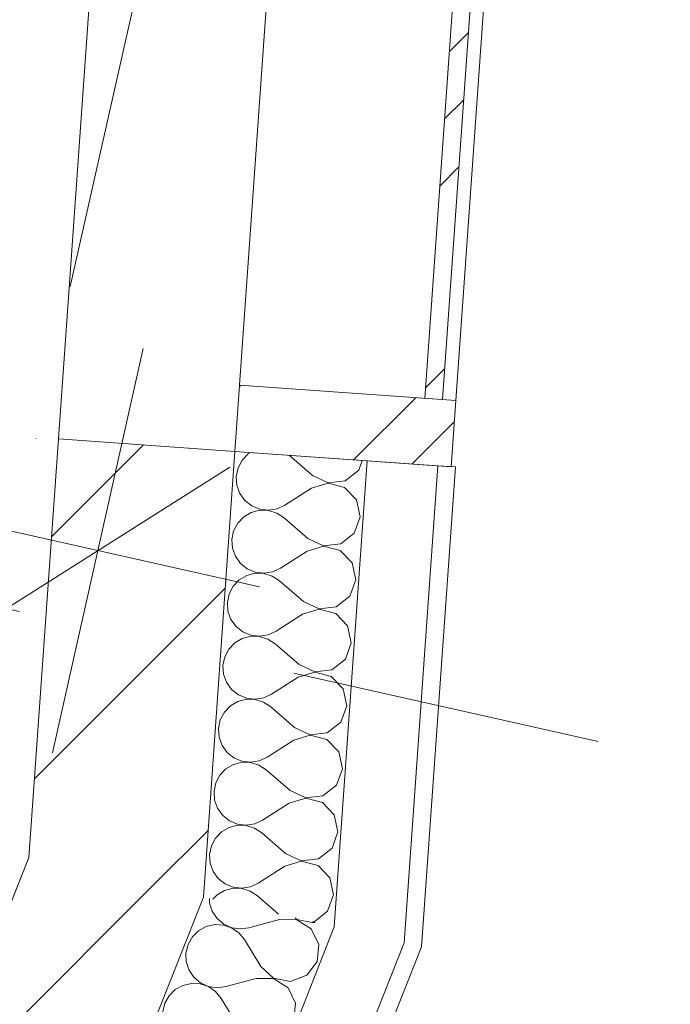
# Model space of a CAD drawing. Header units: millimetres. Extents: x -7213913 to -6930487, y 6129472 to 6354980.
# Tile 129 of 256: x -7186324 to -7185589, y 6170135 to 6171249. Entities that reach past the tile are written whole.
import ezdxf
from ezdxf.enums import TextEntityAlignment as Align

# ---------------------------------------------------------------- set-up
doc = ezdxf.new("R2010")
doc.units = ezdxf.units.MM
doc.header["$MEASUREMENT"] = 0
doc.set_wipeout_variables(frame=1)
doc.linetypes.add('Wipeout_Contour', pattern=[1000, 0, -1000])
doc.linetypes.add('Штрихпунктирная', pattern=[670.277762, 352.777767, -176.388884, 0, -141.111112])
for name, color, linetype in [('S - квартира_помещение.АР', 7, 'Continuous'), ('АР-Стены_внешние_.АР', 7, 'Continuous'), ('АР-Стены_Наружные ВИТРАЖ', 7, 'Continuous'), ('АР-Стены_Перегородки_межквартирные_200.АР', 7, 'Continuous'), ('АР-Чертеж-Оси_Осевые размеры.АР', 7, 'Continuous'), ('АР-Чертеж-Размеры.АР', 7, 'Continuous')]:
    doc.layers.add(name, color=color, linetype=linetype)
for name, color, linetype, lineweight in [('S - квартира_помещение.АР_Ном._пера__2', 8, 'Continuous', 15), ('АР-Стены_внешние_.АР_Ном._пера__1', 7, 'Continuous', 0), ('АР-Стены_Наружные ВИТРАЖ_Ном._пера__120', 7, 'Continuous', 0), ('АР-Стены_Перегородки_межквартирные_200.АР_Ном._пера__1', 7, 'Continuous', 30), ('АР-Чертеж-Оси_Осевые размеры.АР_Ном._пера__120', 7, 'Continuous', 0), ('АР-Чертеж-Размеры.АР_Ном._пера__1', 7, 'Continuous', 0), ('Паспорта Зон Archicad_Ном._пера__1', 7, 'Continuous', 0)]:
    doc.layers.add(name, color=color, linetype=linetype, lineweight=lineweight)
doc.styles.add('РЎР“Р•РќР•Р\xa0Р\x98Р\xa0_РЎРўР\x98Р›Р¬_1', font='txt')
doc.styles.add('РЎР“Р•РќР•Р\xa0Р\x98Р\xa0_РЎРўР\x98Р›Р¬_2', font='calibri.ttf')
doc.styles.add('РЎР“Р•РќР•Р\xa0Р\x98Р\xa0_РЎРўР\x98Р›Р¬_3', font='GOST_Common.ttf')
doc.styles.add('РЎР“Р•РќР•Р\xa0Р\x98Р\xa0_РЎРўР\x98Р›Р¬_5', font='GOTHIC.TTF')
doc.dimstyles.new('СГЕНЕРИР_СТИЛЬ__5', dxfattribs={"dimtxt": 200, "dimasz": 237.5, "dimexe": 0.18, "dimexo": 0.0625, "dimgap": 0, "dimtad": 1, "dimdec": 0, "dimzin": 0, "dimdsep": 46, "dimtxsty": 'РЎР“Р•РќР•Р\xa0Р\x98Р\xa0_РЎРўР\x98Р›Р¬_3', "dimblk": 'ARROWHEAD_6', "dimblk1": 'ARROWHEAD_6', "dimblk2": 'ARROWHEAD_6', "dimcen": 0.09, "dimse1": 1, "dimse2": 1, "dimclrd": 7, "dimclre": 7, "dimclrt": 7, "dimazin": 0, "dimtfac": 1, "dimtdec": 4, "dimtmove": 0, "dimatfit": 3, "dimfxl": 1, "dimtolj": 1, "dimtzin": 0, "dimarcsym": 0})
pattern_1 = [(45, (-6566190.34, 6562677.8), (-176.776695, 176.776695), []), (45, (-6566225.7, 6562713.15), (-176.776695, 176.776695), []), (45, (-6566261.05, 6562748.5), (-176.776695, 176.776695), [])]
pattern_2 = [(45, (-6566190.34, 6562677.8), (-127.279217, 127.279217), [])]

# ---------------------------------------------------------------- blocks, each defined once
blk = doc.blocks.new('Кухня-столовая_1_37_1', base_point=(-7189706.6, 6172379.4))
at = {"layer": 'S - квартира_помещение.АР_Ном._пера__2', "color": 8, "linetype": 'Continuous', "lineweight": 15, "flags": 128}
blk.add_lwpolyline([(-7191575.2, 6171426.9), (-7190722.4, 6171235.4), (-7190722.6, 6171234.4), (-7186334.8, 6170248.9), (-7186314, 6170301.4), (-7186280.6, 6170774.7), (-7186280.6, 6170774.7), (-7186104.1, 6173271.8), (-7188699.2, 6173854.7), (-7193260.6, 6174879.1), (-7193758.1, 6172664.1), (-7191415.5, 6172138)], close=True, dxfattribs=at)
at = {"layer": 'Паспорта Зон Archicad_Ном._пера__1', "color": 7, "lineweight": 0, "style": 'РЎР“Р•РќР•Р\xa0Р\x98Р\xa0_РЎРўР\x98Р›Р¬_1'}
blk.add_attdef('ROOM_NUMBER', text='', height=250, rotation=347.3417, dxfattribs=at).set_placement((-7187971.4, 6171826.9), align=Align.MIDDLE_CENTER)
at = {"layer": 'Паспорта Зон Archicad_Ном._пера__1', "color": 7, "lineweight": 0, "style": 'РЎР“Р•РќР•Р\xa0Р\x98Р\xa0_РЎРўР\x98Р›Р¬_2'}
blk.add_attdef('ROOM_AREA', text='', height=200, rotation=347.3417, dxfattribs=at).set_placement((-7186465.2, 6170442.1), align=Align.MIDDLE_RIGHT)
blk = doc.blocks.new('Навесная Стена_33_1', base_point=(-6566190.3, 6562677.8))
at = {"layer": 'АР-Стены_Наружные ВИТРАЖ_Ном._пера__120', "color": 7, "linetype": 'Continuous', "lineweight": 0, "flags": 128}
for points in [[(-7186013.3, 6171720.7), (-7186075.8, 6170835.4)], [(-7185768.9, 6171703.4), (-7185831.4, 6170818.1)]]:
    blk.add_lwpolyline(points, dxfattribs=at)
at = {"color": 254, "linetype": 'Wipeout_Contour', "lineweight": 0, "ltscale": 37888375.72954094}
blk.add_wipeout([(-7185846.4, 6170819.2), (-7185783.8, 6171704.5), (-7185803.8, 6171705.9), (-7185866.3, 6170820.6)], dxfattribs=at).dxf.layer = 'АР-Стены_Наружные ВИТРАЖ'
at = {"layer": 'АР-Стены_Наружные ВИТРАЖ', "linetype": 'Continuous', "lineweight": 0, "true_color": 0x000000}
h = blk.add_hatch(dxfattribs=at)
h.set_pattern_fill('АЛЮМИНИЙ_0001', color=18, style=0, pattern_type=2)
h.set_pattern_definition(pattern_1)
h.paths.add_polyline_path([(-7185846.4, 6170819.2), (-7185783.8, 6171704.5), (-7185803.8, 6171705.9), (-7185866.3, 6170820.6)])
at = {"layer": 'АР-Стены_Наружные ВИТРАЖ_Ном._пера__120', "color": 7, "linetype": 'Continuous', "lineweight": 0, "flags": 128}
blk.add_lwpolyline([(-7185846.4, 6170819.2), (-7185866.3, 6170820.6), (-7185803.8, 6171705.9), (-7185783.8, 6171704.5)], close=True, dxfattribs=at)
at = {"color": 254, "linetype": 'Wipeout_Contour', "lineweight": 0, "ltscale": 37887540.59897482}
blk.add_wipeout([(-7185831.4, 6170818.1), (-7186075.8, 6170835.4), (-7186081.1, 6170760.6), (-7185836.7, 6170743.3)], dxfattribs=at).dxf.layer = 'АР-Стены_Наружные ВИТРАЖ'
at = {"layer": 'АР-Стены_Наружные ВИТРАЖ', "linetype": 'Continuous', "lineweight": 0, "true_color": 0x000000}
h = blk.add_hatch(dxfattribs=at)
h.set_pattern_fill('АЛЮМИНИЙ_0001', color=18, style=0, pattern_type=2)
h.set_pattern_definition(pattern_1)
h.paths.add_polyline_path([(-7185831.4, 6170818.1), (-7186075.8, 6170835.4), (-7186081.1, 6170760.6), (-7185836.7, 6170743.3)])
at = {"layer": 'АР-Стены_Наружные ВИТРАЖ_Ном._пера__120', "color": 7, "linetype": 'Continuous', "lineweight": 0, "flags": 128}
blk.add_lwpolyline([(-7185831.4, 6170818.1), (-7185836.7, 6170743.3), (-7186081.1, 6170760.6), (-7186075.8, 6170835.4)], close=True, dxfattribs=at)
blk = doc.blocks.new('Стена_171_1', base_point=(-7186180.8, 6170767.6))
at = {"layer": 'АР-Стены_Перегородки_межквартирные_200.АР', "linetype": 'Continuous', "lineweight": 0, "true_color": 0x000000}
h = blk.add_hatch(dxfattribs=at)
h.set_pattern_fill('БЛОКИ_БЕТОННЫЕ_ЭФФЕКТИВН_78', color=18, style=0, pattern_type=2)
h.set_pattern_definition(pattern_2)
h.paths.add_polyline_path([(-7186280.6, 6170774.7), (-7186314, 6170301.4), (-7186116.7, 6170256.5), (-7186081.1, 6170760.6)])
at = {"layer": 'АР-Стены_Перегородки_межквартирные_200.АР_Ном._пера__1', "color": 7, "linetype": 'Continuous', "lineweight": 15, "flags": 128}
for points in [[(-7186280.6, 6170774.7), (-7186314, 6170301.4)], [(-7186081.1, 6170760.6), (-7186280.6, 6170774.7)], [(-7186116.7, 6170256.5), (-7186081.1, 6170760.6)]]:
    blk.add_lwpolyline(points, dxfattribs=at)
blk = doc.blocks.new('Стена_172_1', base_point=(-7186215.3, 6170279))
at = {"layer": 'АР-Стены_Перегородки_межквартирные_200.АР', "linetype": 'Continuous', "lineweight": 0, "true_color": 0x000000}
h = blk.add_hatch(dxfattribs=at)
h.set_pattern_fill('БЛОКИ_БЕТОННЫЕ_ЭФФЕКТИВН_78', color=18, style=0, pattern_type=2)
h.set_pattern_definition(pattern_2)
h.paths.add_polyline_path([(-7186314, 6170301.4), (-7186489, 6169859), (-7186303, 6169785.5), (-7186116.7, 6170256.5)])
at = {"layer": 'АР-Стены_Перегородки_межквартирные_200.АР_Ном._пера__1', "color": 7, "linetype": 'Continuous', "lineweight": 15, "flags": 128}
for points in [[(-7186314, 6170301.4), (-7186489, 6169859)], [(-7186303, 6169785.5), (-7186116.7, 6170256.5)], [(-7186489, 6169859), (-7186303, 6169785.5)]]:
    blk.add_lwpolyline(points, dxfattribs=at)
blk = doc.blocks.new('*X654', base_point=(-6566190.3, 6562677.8))
at = {"layer": 'АР-Стены_внешние_.АР_Ном._пера__1', "color": 7, "linetype": 'Continuous', "lineweight": 0}
for p, q in [((-7186066, 6170757.8), (-7186072.9, 6170750.7)), ((-7186063.4, 6170759.3), (-7186066, 6170757.8)), ((-7185993.5, 6170733.4), (-7186019.9, 6170756.2)), ((-7186077.5, 6170742), (-7186079.5, 6170732.3)), ((-7186072.9, 6170750.7), (-7186077.5, 6170742)), ((-7185941.1, 6170739.5), (-7185937.2, 6170750.4)), ((-7186079.5, 6170732.3), (-7186078.8, 6170722.5)), ((-7185993.5, 6170733.4), (-7185975.8, 6170725.1)), ((-7185956.4, 6170727.4), (-7185941.1, 6170739.5)), ((-7186078.8, 6170722.5), (-7186075.5, 6170713.2)), ((-7185975.8, 6170724.8), (-7185994.5, 6170719.1)), ((-7185975.8, 6170725.1), (-7185956.4, 6170727.4)), ((-7185957, 6170719.9), (-7185975.8, 6170724.8)), ((-7185943.5, 6170705.7), (-7185957, 6170719.9)), ((-7186075.5, 6170713.2), (-7186069.8, 6170705.2)), ((-7185994.5, 6170719.1), (-7186024.5, 6170699.8)), ((-7186069.8, 6170705.2), (-7186062.1, 6170699.1)), ((-7186062.1, 6170699.1), (-7186053, 6170695.3)), ((-7186033.4, 6170695.6), (-7186024.5, 6170699.8)), ((-7185939.5, 6170686.6), (-7185943.5, 6170705.7)), ((-7186071.1, 6170686.5), (-7186077.9, 6170679.4)), ((-7186062.6, 6170691.5), (-7186071.1, 6170686.5)), ((-7186053.1, 6170694), (-7186062.6, 6170691.5)), ((-7186043.2, 6170693.8), (-7186053.1, 6170694)), ((-7186053, 6170695.3), (-7186043.2, 6170694.1)), ((-7186043.2, 6170694.1), (-7186033.4, 6170695.6)), ((-7186033.8, 6170690.9), (-7186043.2, 6170693.8)), ((-7186025.5, 6170685.5), (-7186033.8, 6170690.9)), ((-7185946.2, 6170668.3), (-7185939.5, 6170686.6)), ((-7186077.9, 6170679.4), (-7186082.5, 6170670.7)), ((-7185998.5, 6170662.1), (-7186025.5, 6170685.5)), ((-7186082.5, 6170670.7), (-7186084.5, 6170661.1)), ((-7185961.5, 6170656.1), (-7185946.2, 6170668.3)), ((-7186084.5, 6170661.1), (-7186083.9, 6170651.2)), ((-7185980.9, 6170653.6), (-7185999.5, 6170647.9)), ((-7185998.5, 6170662.1), (-7185980.8, 6170653.9)), ((-7185962, 6170648.6), (-7185980.9, 6170653.6)), ((-7185980.8, 6170653.9), (-7185961.5, 6170656.1)), ((-7186083.9, 6170651.2), (-7186080.5, 6170642)), ((-7186080.5, 6170642), (-7186074.8, 6170633.9)), ((-7185999.5, 6170647.9), (-7186029.5, 6170628.5)), ((-7185948.5, 6170634.5), (-7185962, 6170648.6)), ((-7186074.8, 6170633.9), (-7186067.1, 6170627.8)), ((-7185944.5, 6170615.4), (-7185948.5, 6170634.5)), ((-7186067.6, 6170620.3), (-7186076.1, 6170615.3)), ((-7186058.1, 6170622.8), (-7186067.6, 6170620.3)), ((-7186067.1, 6170627.8), (-7186058, 6170624)), ((-7186048.2, 6170622.6), (-7186058.1, 6170622.8)), ((-7186058, 6170624), (-7186048.2, 6170622.8)), ((-7186048.2, 6170622.8), (-7186038.5, 6170624.4)), ((-7186038.8, 6170619.6), (-7186048.2, 6170622.6)), ((-7186030.5, 6170614.3), (-7186038.8, 6170619.6)), ((-7186038.5, 6170624.4), (-7186029.5, 6170628.5)), ((-7186076.1, 6170615.3), (-7186082.9, 6170608.2)), ((-7186003.6, 6170590.9), (-7186030.5, 6170614.3)), ((-7185951.2, 6170597), (-7185944.5, 6170615.4)), ((-7186087.5, 6170599.5), (-7186089.6, 6170589.8)), ((-7186082.9, 6170608.2), (-7186087.5, 6170599.5)), ((-7186089.6, 6170589.8), (-7186088.9, 6170580)), ((-7186003.6, 6170590.9), (-7185985.9, 6170582.6)), ((-7185966.5, 6170584.9), (-7185951.2, 6170597)), ((-7186088.9, 6170580), (-7186085.6, 6170570.7)), ((-7186004.6, 6170576.6), (-7186034.6, 6170557.3)), ((-7185985.9, 6170582.3), (-7186004.6, 6170576.6)), ((-7185985.9, 6170582.6), (-7185966.5, 6170584.9)), ((-7185967, 6170577.4), (-7185985.9, 6170582.3)), ((-7185953.6, 6170563.2), (-7185967, 6170577.4)), ((-7186085.6, 6170570.7), (-7186079.8, 6170562.7)), ((-7186079.8, 6170562.7), (-7186072.1, 6170556.6)), ((-7186072.1, 6170556.6), (-7186063, 6170552.8)), ((-7186063, 6170552.8), (-7186053.2, 6170551.6)), ((-7186053.2, 6170551.6), (-7186043.5, 6170553.1)), ((-7186043.5, 6170553.1), (-7186034.6, 6170557.3)), ((-7185949.6, 6170544.1), (-7185953.6, 6170563.2)), ((-7186081.1, 6170544), (-7186088, 6170536.9)), ((-7186072.7, 6170549), (-7186081.1, 6170544)), ((-7186063.1, 6170551.5), (-7186072.7, 6170549)), ((-7186053.3, 6170551.3), (-7186063.1, 6170551.5)), ((-7186043.8, 6170548.4), (-7186053.3, 6170551.3)), ((-7186035.6, 6170543), (-7186043.8, 6170548.4)), ((-7186008.6, 6170519.6), (-7186035.6, 6170543)), ((-7185956.2, 6170525.8), (-7185949.6, 6170544.1)), ((-7186088, 6170536.9), (-7186092.6, 6170528.2)), ((-7186092.6, 6170528.2), (-7186094.6, 6170518.6)), ((-7186008.6, 6170519.6), (-7185990.9, 6170511.4)), ((-7185971.5, 6170513.6), (-7185956.2, 6170525.8)), ((-7186094.6, 6170518.6), (-7186093.9, 6170508.7)), ((-7186093.9, 6170508.7), (-7186090.6, 6170499.5)), ((-7185990.9, 6170511.1), (-7186009.6, 6170505.4)), ((-7185990.9, 6170511.4), (-7185971.5, 6170513.6)), ((-7185972.1, 6170506.1), (-7185990.9, 6170511.1)), ((-7186090.6, 6170499.5), (-7186084.9, 6170491.4)), ((-7186009.6, 6170505.4), (-7186039.6, 6170486)), ((-7185958.6, 6170492), (-7185972.1, 6170506.1)), ((-7186084.9, 6170491.4), (-7186077.2, 6170485.3)), ((-7186048.5, 6170481.9), (-7186039.6, 6170486)), ((-7185954.6, 6170472.9), (-7185958.6, 6170492)), ((-7186077.7, 6170477.8), (-7186086.2, 6170472.8)), ((-7186068.1, 6170480.3), (-7186077.7, 6170477.8)), ((-7186077.2, 6170485.3), (-7186068.1, 6170481.5)), ((-7186068.1, 6170481.5), (-7186058.3, 6170480.3)), ((-7186058.3, 6170480), (-7186068.1, 6170480.3)), ((-7186058.3, 6170480.3), (-7186048.5, 6170481.9)), ((-7186048.9, 6170477.1), (-7186058.3, 6170480)), ((-7186040.6, 6170471.8), (-7186048.9, 6170477.1)), ((-7186093, 6170465.7), (-7186097.6, 6170456.9)), ((-7186086.2, 6170472.8), (-7186093, 6170465.7)), ((-7186013.6, 6170448.4), (-7186040.6, 6170471.8)), ((-7185961.3, 6170454.5), (-7185954.6, 6170472.9)), ((-7186097.6, 6170456.9), (-7186099.6, 6170447.3)), ((-7185976.6, 6170442.4), (-7185961.3, 6170454.5)), ((-7186099.6, 6170447.3), (-7186099, 6170437.5)), ((-7186013.6, 6170448.4), (-7185995.9, 6170440.1)), ((-7185995.9, 6170440.1), (-7185976.6, 6170442.4)), ((-7186099, 6170437.5), (-7186095.6, 6170428.2)), ((-7186014.6, 6170434.1), (-7186044.6, 6170414.8)), ((-7185996, 6170439.8), (-7186014.6, 6170434.1)), ((-7185977.1, 6170434.9), (-7185996, 6170439.8)), ((-7185963.6, 6170420.7), (-7185977.1, 6170434.9)), ((-7186095.6, 6170428.2), (-7186089.9, 6170420.2)), ((-7186089.9, 6170420.2), (-7186082.2, 6170414.1)), ((-7185959.6, 6170401.6), (-7185963.6, 6170420.7)), ((-7186073.2, 6170409), (-7186082.7, 6170406.5)), ((-7186082.2, 6170414.1), (-7186073.1, 6170410.3)), ((-7186063.3, 6170408.8), (-7186073.2, 6170409)), ((-7186073.1, 6170410.3), (-7186063.3, 6170409.1)), ((-7186063.3, 6170409.1), (-7186053.6, 6170410.6)), ((-7186053.9, 6170405.9), (-7186063.3, 6170408.8)), ((-7186053.6, 6170410.6), (-7186044.6, 6170414.8)), ((-7186091.2, 6170401.5), (-7186098, 6170394.4)), ((-7186082.7, 6170406.5), (-7186091.2, 6170401.5)), ((-7186045.6, 6170400.5), (-7186053.9, 6170405.9)), ((-7186018.7, 6170377.1), (-7186045.6, 6170400.5)), ((-7185966.3, 6170383.3), (-7185959.6, 6170401.6)), ((-7186102.6, 6170385.7), (-7186104.7, 6170376.1)), ((-7186098, 6170394.4), (-7186102.6, 6170385.7)), ((-7186104.7, 6170376.1), (-7186104, 6170366.2)), ((-7186018.7, 6170377.1), (-7186001, 6170368.9)), ((-7185981.6, 6170371.1), (-7185966.3, 6170383.3)), ((-7186104, 6170366.2), (-7186100.7, 6170357)), ((-7186001, 6170368.6), (-7186019.7, 6170362.9)), ((-7186001, 6170368.9), (-7185981.6, 6170371.1)), ((-7185982.1, 6170363.6), (-7186001, 6170368.6)), ((-7185968.7, 6170349.5), (-7185982.1, 6170363.6)), ((-7186100.7, 6170357), (-7186094.9, 6170348.9)), ((-7186019.7, 6170362.9), (-7186049.7, 6170343.5)), ((-7186094.9, 6170348.9), (-7186087.2, 6170342.8)), ((-7186087.2, 6170342.8), (-7186078.1, 6170339)), ((-7186058.6, 6170339.4), (-7186049.7, 6170343.5)), ((-7185964.7, 6170330.4), (-7185968.7, 6170349.5)), ((-7186096.2, 6170330.3), (-7186103, 6170323.2)), ((-7186087.7, 6170335.3), (-7186096.2, 6170330.3)), ((-7186078.2, 6170337.8), (-7186087.7, 6170335.3)), ((-7186068.4, 6170337.5), (-7186078.2, 6170337.8)), ((-7186078.1, 6170339), (-7186068.3, 6170337.8)), ((-7186058.9, 6170334.6), (-7186068.4, 6170337.5)), ((-7186068.3, 6170337.8), (-7186058.6, 6170339.4)), ((-7186050.7, 6170329.3), (-7186058.9, 6170334.6)), ((-7185971.3, 6170312), (-7185964.7, 6170330.4)), ((-7186103, 6170323.2), (-7186107.6, 6170314.4)), ((-7186023.7, 6170305.9), (-7186050.7, 6170329.3)), ((-7186107.6, 6170314.4), (-7186109.7, 6170304.8)), ((-7185986.6, 6170299.9), (-7185971.3, 6170312)), ((-7186109.7, 6170304.8), (-7186109, 6170295)), ((-7186006, 6170297.3), (-7186024.7, 6170291.6)), ((-7186023.7, 6170305.9), (-7186006, 6170297.6)), ((-7186006, 6170297.6), (-7185986.6, 6170299.9)), ((-7185987.1, 6170292.4), (-7186006, 6170297.3)), ((-7186109, 6170295), (-7186105.7, 6170285.7)), ((-7186105.7, 6170285.7), (-7186100, 6170277.7)), ((-7186024.7, 6170291.6), (-7186054.7, 6170272.3)), ((-7185973.7, 6170278.2), (-7185987.1, 6170292.4)), ((-7186100, 6170277.7), (-7186092.2, 6170271.6)), ((-7185969.7, 6170259.1), (-7185973.7, 6170278.2)), ((-7186092.8, 6170264), (-7186101.3, 6170259)), ((-7186083.2, 6170266.5), (-7186092.8, 6170264)), ((-7186092.2, 6170271.6), (-7186083.2, 6170267.8)), ((-7186083.2, 6170267.8), (-7186073.4, 6170266.6)), ((-7186073.4, 6170266.3), (-7186083.2, 6170266.5)), ((-7186073.4, 6170266.6), (-7186063.6, 6170268.1)), ((-7186064, 6170263.4), (-7186073.4, 6170266.3)), ((-7186055.7, 6170258), (-7186064, 6170263.4)), ((-7186063.6, 6170268.1), (-7186054.7, 6170272.3)), ((-7186101.3, 6170259), (-7186106, 6170254.1)), ((-7186031.7, 6170237.2), (-7186055.7, 6170258)), ((-7185976.3, 6170240.8), (-7185969.7, 6170259.1)), ((-7185991.6, 6170228.6), (-7185976.3, 6170240.8)), ((-7185993.2, 6170228.5), (-7185991.6, 6170228.6))]:
    blk.add_line(p, q, dxfattribs=at)
blk = doc.blocks.new('Стена_345_1', base_point=(-7186081.1, 6170760.6))
at = {"layer": 'АР-Стены_внешние_.АР_Ном._пера__1', "color": 7, "linetype": 'Continuous', "lineweight": 0}
for p, q in [((-7185968.7, 6170222.9), (-7185931.5, 6170750)), ((-7185889.8, 6170204.9), (-7185851.7, 6170744.4))]:
    blk.add_line(p, q, dxfattribs=at)
at = {"layer": 'АР-Стены_внешние_.АР_Ном._пера__1', "color": 7, "linetype": 'Continuous', "lineweight": 0, "flags": 128}
for points in [[(-7186081.1, 6170760.6), (-7186116.7, 6170256.5)], [(-7185931.5, 6170750), (-7186081.1, 6170760.6)], [(-7185851.7, 6170744.4), (-7185931.5, 6170750)], [(-7185870, 6170200.5), (-7185831.7, 6170743)], [(-7185831.7, 6170743), (-7185851.7, 6170744.4)]]:
    blk.add_lwpolyline(points, dxfattribs=at)
at = {"layer": 'АР-Стены_внешние_.АР', "color": 7, "lineweight": 0}
blk.add_blockref('*X654', (-6566190.3, 6562677.8), dxfattribs=at)
blk = doc.blocks.new('*X656', base_point=(-6566190.3, 6562677.8))
at = {"layer": 'АР-Стены_внешние_.АР_Ном._пера__1', "color": 7, "linetype": 'Continuous', "lineweight": 0}
for p, q in [((-7186109.9, 6170255), (-7186109.7, 6170249.9)), ((-7186109.7, 6170249.9), (-7186106.7, 6170240.6)), ((-7186106.7, 6170240.6), (-7186101.2, 6170232.4)), ((-7186101.2, 6170232.4), (-7186093.6, 6170226)), ((-7186030.7, 6170231.2), (-7186065.2, 6170221.8)), ((-7186011.2, 6170231), (-7186030.7, 6170231.2)), ((-7186012.9, 6170233), (-7186011.1, 6170231.2)), ((-7185994.7, 6170220.5), (-7186011.2, 6170231)), ((-7186011.1, 6170231.2), (-7185991.9, 6170227.6)), ((-7186113.5, 6170223.2), (-7186122.2, 6170218.4)), ((-7186103.9, 6170225.4), (-7186113.5, 6170223.2)), ((-7186094.1, 6170224.9), (-7186103.9, 6170225.4)), ((-7186084.8, 6170221.7), (-7186094.1, 6170224.9)), ((-7186093.6, 6170226), (-7186084.7, 6170221.9)), ((-7186076.7, 6170216.1), (-7186084.8, 6170221.7)), ((-7186084.7, 6170221.9), (-7186074.9, 6170220.5)), ((-7186074.9, 6170220.5), (-7186065.2, 6170221.8)), ((-7185986.1, 6170203), (-7185994.7, 6170220.5)), ((-7185991.9, 6170227.6), (-7185990.9, 6170227.9)), ((-7186129.2, 6170211.5), (-7186134.1, 6170202.9)), ((-7186122.2, 6170218.4), (-7186129.2, 6170211.5)), ((-7186070.4, 6170208.5), (-7186076.7, 6170216.1)), ((-7186051.7, 6170178), (-7186070.4, 6170208.5)), ((-7186134.1, 6170202.9), (-7186136.4, 6170193.3)), ((-7185988.1, 6170183.6), (-7185986.1, 6170203)), ((-7186136.4, 6170193.3), (-7186136, 6170183.5)), ((-7186136, 6170183.5), (-7186132.9, 6170174.1)), ((-7186132.9, 6170174.1), (-7186127.4, 6170166)), ((-7186051.7, 6170178), (-7186037.4, 6170164.8)), ((-7185999.9, 6170168.1), (-7185988.1, 6170183.6)), ((-7186127.4, 6170166), (-7186119.9, 6170159.6)), ((-7186057, 6170164.7), (-7186091.4, 6170155.3)), ((-7186037.5, 6170164.6), (-7186057, 6170164.7)), ((-7186021, 6170154.1), (-7186037.5, 6170164.6)), ((-7186037.4, 6170164.8), (-7186018.2, 6170161.1)), ((-7186018.2, 6170161.1), (-7185999.9, 6170168.1)), ((-7186148.5, 6170152), (-7186155.5, 6170145.1)), ((-7186139.8, 6170156.7), (-7186148.5, 6170152)), ((-7186130.2, 6170158.9), (-7186139.8, 6170156.7)), ((-7186120.4, 6170158.4), (-7186130.2, 6170158.9)), ((-7186111, 6170155.3), (-7186120.4, 6170158.4)), ((-7186119.9, 6170159.6), (-7186110.9, 6170155.5)), ((-7186102.9, 6170149.7), (-7186111, 6170155.3)), ((-7186110.9, 6170155.5), (-7186101.2, 6170154.1)), ((-7186101.2, 6170154.1), (-7186091.4, 6170155.3)), ((-7186012.4, 6170136.6), (-7186021, 6170154.1)), ((-7186155.5, 6170145.1), (-7186160.3, 6170136.5)), ((-7186096.7, 6170142), (-7186102.9, 6170149.7)), ((-7186078, 6170111.6), (-7186096.7, 6170142)), ((-7186160.3, 6170136.5), (-7186162.7, 6170126.9)), ((-7186014.3, 6170117.2), (-7186012.4, 6170136.6)), ((-7186162.7, 6170126.9), (-7186162.3, 6170117.1)), ((-7186162.3, 6170117.1), (-7186159.2, 6170107.7)), ((-7186159.2, 6170107.7), (-7186153.7, 6170099.5)), ((-7186078, 6170111.6), (-7186063.6, 6170098.4)), ((-7186026.2, 6170101.7), (-7186014.3, 6170117.2)), ((-7186153.7, 6170099.5), (-7186146.2, 6170093.2)), ((-7186083.2, 6170098.3), (-7186117.7, 6170088.9)), ((-7186063.7, 6170098.1), (-7186083.2, 6170098.3)), ((-7186047.2, 6170087.7), (-7186063.7, 6170098.1)), ((-7186063.6, 6170098.4), (-7186044.5, 6170094.7)), ((-7186044.5, 6170094.7), (-7186026.2, 6170101.7)), ((-7186174.7, 6170085.6), (-7186181.7, 6170078.7)), ((-7186166.1, 6170090.3), (-7186174.7, 6170085.6)), ((-7186156.5, 6170092.5), (-7186166.1, 6170090.3)), ((-7186146.7, 6170092), (-7186156.5, 6170092.5)), ((-7186137.3, 6170088.8), (-7186146.7, 6170092)), ((-7186146.2, 6170093.2), (-7186137.2, 6170089.1)), ((-7186129.2, 6170083.2), (-7186137.3, 6170088.8)), ((-7186137.2, 6170089.1), (-7186127.5, 6170087.6)), ((-7186127.5, 6170087.6), (-7186117.7, 6170088.9)), ((-7186038.7, 6170070.2), (-7186047.2, 6170087.7)), ((-7186181.7, 6170078.7), (-7186186.6, 6170070.1)), ((-7186123, 6170075.6), (-7186129.2, 6170083.2)), ((-7186104.3, 6170045.2), (-7186123, 6170075.6)), ((-7186186.6, 6170070.1), (-7186188.9, 6170060.5)), ((-7186040.6, 6170050.7), (-7186038.7, 6170070.2)), ((-7186188.9, 6170060.5), (-7186188.5, 6170050.7)), ((-7186188.5, 6170050.7), (-7186185.5, 6170041.3)), ((-7186185.5, 6170041.3), (-7186180, 6170033.1)), ((-7186104.3, 6170045.2), (-7186089.9, 6170032)), ((-7186052.5, 6170035.2), (-7186040.6, 6170050.7)), ((-7186180, 6170033.1), (-7186172.5, 6170026.7)), ((-7186109.5, 6170031.9), (-7186144, 6170022.5)), ((-7186090, 6170031.7), (-7186109.5, 6170031.9)), ((-7186073.5, 6170021.3), (-7186090, 6170031.7)), ((-7186089.9, 6170032), (-7186070.7, 6170028.3)), ((-7186070.7, 6170028.3), (-7186052.5, 6170035.2)), ((-7186201, 6170019.2), (-7186208, 6170012.2)), ((-7186192.4, 6170023.9), (-7186201, 6170019.2)), ((-7186182.8, 6170026.1), (-7186192.4, 6170023.9)), ((-7186172.9, 6170025.6), (-7186182.8, 6170026.1)), ((-7186163.6, 6170022.4), (-7186172.9, 6170025.6)), ((-7186172.5, 6170026.7), (-7186163.5, 6170022.7)), ((-7186155.5, 6170016.8), (-7186163.6, 6170022.4)), ((-7186163.5, 6170022.7), (-7186153.7, 6170021.2)), ((-7186153.7, 6170021.2), (-7186144, 6170022.5)), ((-7186065, 6170003.7), (-7186073.5, 6170021.3)), ((-7186208, 6170012.2), (-7186212.9, 6170003.7)), ((-7186149.2, 6170009.2), (-7186155.5, 6170016.8)), ((-7186130.5, 6169978.8), (-7186149.2, 6170009.2)), ((-7186212.9, 6170003.7), (-7186215.2, 6169994.1)), ((-7186066.9, 6169984.3), (-7186065, 6170003.7)), ((-7186215.2, 6169994.1), (-7186214.8, 6169984.2)), ((-7186214.8, 6169984.2), (-7186211.8, 6169974.9)), ((-7186211.8, 6169974.9), (-7186206.3, 6169966.7)), ((-7186130.5, 6169978.8), (-7186116.2, 6169965.6)), ((-7186078.8, 6169968.8), (-7186066.9, 6169984.3)), ((-7186206.3, 6169966.7), (-7186198.7, 6169960.3)), ((-7186135.8, 6169965.5), (-7186170.2, 6169956.1)), ((-7186116.3, 6169965.3), (-7186135.8, 6169965.5)), ((-7186099.8, 6169954.9), (-7186116.3, 6169965.3)), ((-7186116.2, 6169965.6), (-7186097, 6169961.9)), ((-7186097, 6169961.9), (-7186078.8, 6169968.8)), ((-7186227.3, 6169952.7), (-7186234.3, 6169945.8)), ((-7186218.6, 6169957.5), (-7186227.3, 6169952.7)), ((-7186209, 6169959.7), (-7186218.6, 6169957.5)), ((-7186199.2, 6169959.2), (-7186209, 6169959.7)), ((-7186189.9, 6169956), (-7186199.2, 6169959.2)), ((-7186198.7, 6169960.3), (-7186189.8, 6169956.3)), ((-7186181.8, 6169950.4), (-7186189.9, 6169956)), ((-7186189.8, 6169956.3), (-7186180, 6169954.8)), ((-7186180, 6169954.8), (-7186170.2, 6169956.1)), ((-7186091.2, 6169937.3), (-7186099.8, 6169954.9)), ((-7186234.3, 6169945.8), (-7186239.2, 6169937.2)), ((-7186175.5, 6169942.8), (-7186181.8, 6169950.4)), ((-7186156.8, 6169912.4), (-7186175.5, 6169942.8)), ((-7186239.2, 6169937.2), (-7186241.5, 6169927.7)), ((-7186093.2, 6169917.9), (-7186091.2, 6169937.3)), ((-7186241.5, 6169927.7), (-7186241.1, 6169917.8)), ((-7186105, 6169902.4), (-7186093.2, 6169917.9)), ((-7186241.1, 6169917.8), (-7186238, 6169908.4)), ((-7186238, 6169908.4), (-7186232.5, 6169900.3)), ((-7186156.8, 6169912.4), (-7186142.4, 6169899.1)), ((-7186232.5, 6169900.3), (-7186225, 6169893.9)), ((-7186162.1, 6169899.1), (-7186196.5, 6169889.6)), ((-7186142.6, 6169898.9), (-7186162.1, 6169899.1)), ((-7186126.1, 6169888.4), (-7186142.6, 6169898.9)), ((-7186142.4, 6169899.1), (-7186123.3, 6169895.5)), ((-7186123.3, 6169895.5), (-7186105, 6169902.4)), ((-7186253.6, 6169886.3), (-7186260.6, 6169879.4)), ((-7186244.9, 6169891.1), (-7186253.6, 6169886.3)), ((-7186235.3, 6169893.3), (-7186244.9, 6169891.1)), ((-7186225.5, 6169892.8), (-7186235.3, 6169893.3)), ((-7186216.1, 6169889.6), (-7186225.5, 6169892.8)), ((-7186225, 6169893.9), (-7186216, 6169889.8)), ((-7186208, 6169884), (-7186216.1, 6169889.6)), ((-7186216, 6169889.8), (-7186206.3, 6169888.4)), ((-7186206.3, 6169888.4), (-7186196.5, 6169889.6)), ((-7186117.5, 6169870.9), (-7186126.1, 6169888.4)), ((-7186260.6, 6169879.4), (-7186265.4, 6169870.8)), ((-7186201.8, 6169876.4), (-7186208, 6169884)), ((-7186183.1, 6169845.9), (-7186201.8, 6169876.4)), ((-7186265.4, 6169870.8), (-7186267.8, 6169861.2)), ((-7186119.4, 6169851.5), (-7186117.5, 6169870.9)), ((-7186267.8, 6169861.2), (-7186267.4, 6169851.4)), ((-7186267.4, 6169851.4), (-7186264.3, 6169842)), ((-7186131.3, 6169836), (-7186119.4, 6169851.5)), ((-7186264.3, 6169842), (-7186258.8, 6169833.9)), ((-7186183.1, 6169845.9), (-7186168.7, 6169832.7)), ((-7186258.8, 6169833.9), (-7186251.3, 6169827.5)), ((-7186188.3, 6169832.6), (-7186222.8, 6169823.2)), ((-7186168.8, 6169832.5), (-7186188.3, 6169832.6)), ((-7186152.3, 6169822), (-7186168.8, 6169832.5)), ((-7186168.7, 6169832.7), (-7186149.6, 6169829)), ((-7186149.6, 6169829), (-7186131.3, 6169836)), ((-7186279.8, 6169819.9), (-7186286.8, 6169813)), ((-7186271.2, 6169824.6), (-7186279.8, 6169819.9)), ((-7186261.6, 6169826.8), (-7186271.2, 6169824.6)), ((-7186251.8, 6169826.3), (-7186261.6, 6169826.8)), ((-7186242.4, 6169823.2), (-7186251.8, 6169826.3)), ((-7186251.3, 6169827.5), (-7186242.3, 6169823.4)), ((-7186234.3, 6169817.6), (-7186242.4, 6169823.2)), ((-7186242.3, 6169823.4), (-7186232.6, 6169822)), ((-7186232.6, 6169822), (-7186222.8, 6169823.2)), ((-7186143.8, 6169804.5), (-7186152.3, 6169822)), ((-7186286.8, 6169813), (-7186291.7, 6169804.4)), ((-7186228.1, 6169809.9), (-7186234.3, 6169817.6)), ((-7186209.4, 6169779.5), (-7186228.1, 6169809.9)), ((-7186291.7, 6169804.4), (-7186294, 6169794.8)), ((-7186145.7, 6169785.1), (-7186143.8, 6169804.5)), ((-7186294, 6169794.8), (-7186293.6, 6169785)), ((-7186293.6, 6169785), (-7186292.4, 6169781.3)), ((-7186157.6, 6169769.6), (-7186145.7, 6169785.1)), ((-7186209.4, 6169779.5), (-7186195, 6169766.3)), ((-7186214.6, 6169766.2), (-7186238.2, 6169759.8)), ((-7186195.1, 6169766), (-7186214.6, 6169766.2)), ((-7186178.6, 6169755.6), (-7186195.1, 6169766)), ((-7186195, 6169766.3), (-7186175.8, 6169762.6)), ((-7186175.8, 6169762.6), (-7186157.6, 6169769.6)), ((-7186170, 6169738.1), (-7186178.6, 6169755.6)), ((-7186170.6, 6169733.1), (-7186170, 6169738.1))]:
    blk.add_line(p, q, dxfattribs=at)
blk = doc.blocks.new('Стена_346_1', base_point=(-7186116.7, 6170256.5))
at = {"layer": 'АР-Стены_внешние_.АР_Ном._пера__1', "color": 7, "linetype": 'Continuous', "lineweight": 0}
for p, q in [((-7186163.5, 6169730.3), (-7185968.7, 6170222.9)), ((-7186089.2, 6169700.9), (-7185889.8, 6170204.9))]:
    blk.add_line(p, q, dxfattribs=at)
at = {"layer": 'АР-Стены_внешние_.АР_Ном._пера__1', "color": 7, "linetype": 'Continuous', "lineweight": 0, "flags": 128}
for points in [[(-7186116.7, 6170256.5), (-7186303, 6169785.5)], [(-7186070.6, 6169693.5), (-7185870, 6170200.5)], [(-7186163.5, 6169730.3), (-7186303, 6169785.5)], [(-7186089.2, 6169700.9), (-7186163.5, 6169730.3)], [(-7186070.6, 6169693.5), (-7186089.2, 6169700.9)]]:
    blk.add_lwpolyline(points, dxfattribs=at)
at = {"layer": 'АР-Стены_внешние_.АР', "color": 7, "lineweight": 0}
blk.add_blockref('*X656', (-6566190.3, 6562677.8), dxfattribs=at)
blk = doc.blocks.new('*D906', base_point=(-6566190.3, 6562677.8))
at = {"layer": 'АР-Чертеж-Размеры.АР_Ном._пера__1', "color": 7, "linetype": 'Continuous', "lineweight": 0, "transparency": 16777216}
for p, q in [((-7185010.8, 6170712.4), (-7185051.9, 6170529.4)), ((-7184957.3, 6170380.1), (-7185146.4, 6170678.8)), ((-7185280.5, 6170580.8), (-7184823.2, 6170478.1)), ((-7185051.9, 6170529.4), (-7185271, 6169553.7)), ((-7185365.6, 6169703), (-7185176.4, 6169404.3)), ((-7185499.7, 6169605), (-7185042.3, 6169502.3)), ((-7185271, 6169553.7), (-7185312.1, 6169370.7))]:
    blk.add_line(p, q, dxfattribs=at)
at = {"layer": 'АР-Чертеж-Размеры.АР_Ном._пера__1', "color": 7, "lineweight": 0, "transparency": 16777216, "insert": (-7185265.7, 6169759.8), "char_height": 200, "attachment_point": 7, "rotation": 77.3417, "style": 'РЎР“Р•РќР•Р\xa0Р\x98Р\xa0_РЎРўР\x98Р›Р¬_3'}
blk.add_mtext('\\A1;{\\pql;\\fGOST Common|b0|i0|c204|p0;\\W1.000000;1\xa0000}', dxfattribs=at)
blk = doc.blocks.new('ARROWHEAD_6')
at = {"color": 0, "linetype": 'Continuous', "lineweight": 0}
for p, q in [((-0.5, -0.5), (0.5, 0.5)), ((0, 0), (-1, 0))]:
    blk.add_line(p, q, dxfattribs=at)
blk = doc.blocks.new('*D1087', base_point=(-6566190.3, 6562677.8))
at = {"layer": 'АР-Чертеж-Размеры.АР_Ном._пера__1', "color": 7, "linetype": 'Continuous', "lineweight": 0, "transparency": 16777216}
for p, q in [((-7191537.6, 6171598.8), (-7191434.9, 6172056.2)), ((-7191336.9, 6171922.1), (-7191635.6, 6171733)), ((-7191669.2, 6171868.6), (-7191486.2, 6171827.5)), ((-7190683.8, 6171407.1), (-7190581.1, 6171864.5)), ((-7191486.2, 6171827.5), (-7190632.5, 6171635.8)), ((-7190483.1, 6171730.3), (-7190781.8, 6171541.2)), ((-7190632.5, 6171635.8), (-7186236.1, 6170648.4))]:
    blk.add_line(p, q, dxfattribs=at)
at = {"layer": 'АР-Чертеж-Размеры.АР_Ном._пера__1', "color": 7, "lineweight": 0, "transparency": 16777216, "insert": (-7191257.5, 6171817.2), "char_height": 200, "attachment_point": 7, "rotation": 347.3417, "style": 'РЎР“Р•РќР•Р\xa0Р\x98Р\xa0_РЎРўР\x98Р›Р¬_3'}
blk.add_mtext('\\A1;{\\pql;\\fGOST Common|b0|i0|c204|p0;\\W1.000000;875}', dxfattribs=at)
blk = doc.blocks.new('*D1088', base_point=(-6566190.3, 6562677.8))
at = {"layer": 'АР-Чертеж-Размеры.АР_Ном._пера__1', "color": 7, "linetype": 'Continuous', "lineweight": 0, "transparency": 16777216}
for p, q in [((-7190683.8, 6171407.1), (-7190581.1, 6171864.5)), ((-7190483.1, 6171730.3), (-7190781.8, 6171541.2)), ((-7190632.5, 6171635.8), (-7186236.1, 6170648.4)), ((-7186287.4, 6170419.7), (-7186184.7, 6170877)), ((-7186385.4, 6170553.8), (-7186086.7, 6170742.9)), ((-7186236.1, 6170648.4), (-7186053.1, 6170607.3))]:
    blk.add_line(p, q, dxfattribs=at)
at = {"layer": 'АР-Чертеж-Размеры.АР_Ном._пера__1', "color": 7, "lineweight": 0, "transparency": 16777216, "insert": (-7188745.6, 6171253), "char_height": 200, "attachment_point": 7, "rotation": 347.3417, "style": 'РЎР“Р•РќР•Р\xa0Р\x98Р\xa0_РЎРўР\x98Р›Р¬_3'}
blk.add_mtext('\\A1;{\\pql;\\fGOST Common|b0|i0|c204|p0;\\W1.000000;4\xa0506}', dxfattribs=at)
blk = doc.blocks.new('*D1171', base_point=(-6566190.3, 6562677.8))
at = {"layer": 'АР-Чертеж-Размеры.АР_Ном._пера__1', "color": 7, "linetype": 'Continuous', "lineweight": 0, "transparency": 16777216}
for p, q in [((-7190764, 6170593.7), (-7190661.3, 6171051)), ((-7190563.3, 6170916.9), (-7190862, 6170727.8)), ((-7190895.6, 6170863.4), (-7190712.7, 6170822.4)), ((-7190712.7, 6170822.4), (-7186437.7, 6169862.2)), ((-7186489.1, 6169633.5), (-7186386.4, 6170090.9)), ((-7186587.1, 6169767.7), (-7186288.4, 6169956.8)), ((-7186437.7, 6169862.2), (-7186254.8, 6169821.1))]:
    blk.add_line(p, q, dxfattribs=at)
at = {"layer": 'АР-Чертеж-Размеры.АР_Ном._пера__1', "color": 7, "lineweight": 0, "transparency": 16777216, "insert": (-7188866.8, 6170448.8), "char_height": 200, "attachment_point": 7, "rotation": 347.3417, "style": 'РЎР“Р•РќР•Р\xa0Р\x98Р\xa0_РЎРўР\x98Р›Р¬_3'}
blk.add_mtext('\\A1;{\\pql;\\fGOST Common|b0|i0|c204|p0;\\W1.000000;4\xa0381}', dxfattribs=at)
blk = doc.blocks.new('Стандартный Маркер Сетки[165]_1', base_point=(-7209883.2, 6175870.7))
at = {"layer": 'АР-Чертеж-Оси_Осевые размеры.АР_Ном._пера__120', "color": 7, "linetype": 'Штрихпунктирная', "lineweight": 0}
blk.add_line((-7208907.5, 6175651.5), (-7184807, 6170238.7), dxfattribs=at)
at = {"layer": 'АР-Чертеж-Оси_Осевые размеры.АР_Ном._пера__120', "color": 7, "lineweight": 0, "style": 'РЎР“Р•РќР•Р\xa0Р\x98Р\xa0_РЎРўР\x98Р›Р¬_5'}
blk.add_attdef('AC_MarkerText_1', text='', height=350, rotation=347.3417, dxfattribs=at).set_placement((-7210301.2, 6176161.3), align=Align.TOP_CENTER)
blk = doc.blocks.new('Стандартный Маркер Сетки[213]_1', base_point=(-7209883.2, 6175870.7))
at = {"layer": 'АР-Чертеж-Оси_Осевые размеры.АР_Ном._пера__120', "color": 7, "linetype": 'Штрихпунктирная', "lineweight": 0}
blk.add_line((-7208907.5, 6175651.5), (-7184807, 6170238.7), dxfattribs=at)
at = {"layer": 'АР-Чертеж-Оси_Осевые размеры.АР_Ном._пера__120', "color": 7, "lineweight": 0, "style": 'РЎР“Р•РќР•Р\xa0Р\x98Р\xa0_РЎРўР\x98Р›Р¬_5'}
blk.add_attdef('AC_MarkerText_1', text='', height=350, rotation=347.3417, dxfattribs=at).set_placement((-7210301.2, 6176161.3), align=Align.TOP_CENTER)
blk = doc.blocks.new('Стандартный Маркер Сетки[229]_1', base_point=(-7179800.8, 6199738.6))
at = {"layer": 'АР-Чертеж-Оси_Осевые размеры.АР_Ном._пера__120', "color": 7, "linetype": 'Штрихпунктирная', "lineweight": 0}
blk.add_line((-7180020, 6198762.9), (-7194792, 6132990.9), dxfattribs=at)
at = {"layer": 'АР-Чертеж-Оси_Осевые размеры.АР_Ном._пера__120', "color": 7, "lineweight": 0, "style": 'РЎР“Р•РќР•Р\xa0Р\x98Р\xa0_РЎРўР\x98Р›Р¬_5'}
blk.add_attdef('AC_MarkerText_1', text='', height=350, rotation=347.3417, dxfattribs=at).set_placement((-7195050.8, 6131708.4), align=Align.TOP_CENTER)

msp = doc.modelspace()

# ---------------------------------------------------------------- linework, layer by layer
at = {"layer": 'S - квартира_помещение.АР', "color": 254, "linetype": 'Continuous', "lineweight": 0, "true_color": 0xd8d8d8, "flags": 128}
msp.add_lwpolyline([(-7191575.2, 6171426.9), (-7190722.4, 6171235.4), (-7190722.6, 6171234.4), (-7186334.8, 6170248.9), (-7186314, 6170301.4), (-7186280.6, 6170774.7), (-7186280.6, 6170774.7), (-7186104.1, 6173271.8), (-7188699.2, 6173854.7), (-7193260.6, 6174879.1), (-7193758.1, 6172664.1), (-7191415.5, 6172138)], close=True, dxfattribs=at)

# ---------------------------------------------------------------- block references
at = {"layer": 'S - квартира_помещение.АР', "color": 7, "linetype": 'Continuous', "lineweight": 0}
msp.add_blockref('Кухня-столовая_1_37_1', (-7189706.6, 6172379.4), dxfattribs=at)
at = {"layer": 'АР-Стены_внешние_.АР', "color": 7, "lineweight": 0}
msp.add_blockref('Стена_346_1', (-7186116.7, 6170256.5), dxfattribs=at)
at = {"layer": 'АР-Стены_Наружные ВИТРАЖ', "linetype": 'Continuous', "lineweight": 0}
msp.add_blockref('Навесная Стена_33_1', (-6566190.3, 6562677.8), dxfattribs=at)
at = {"layer": 'АР-Стены_Перегородки_межквартирные_200.АР', "color": 7, "lineweight": 0}
msp.add_blockref('Стена_172_1', (-7186215.3, 6170279), dxfattribs=at)

# ---------------------------------------------------------------- dimensions: what is measured, and where the dimension line sits
at = {"layer": 'АР-Чертеж-Размеры.АР', "color": 7, "linetype": 'Continuous', "lineweight": 0}
for base, p1, p2, angle, picture, middle, turn in [((-7190632.5, 6171635.8), (-7191569.8, 6171455.2), (-7190722.6, 6171234.4), 347.3417, '*D1087', (-7191012.9, 6171864.7), 347.3417), ((-7186437.7, 6169862.2), (-7190647, 6171114.9), (-7186372, 6170154.8), 347.3417, '*D1171', (-7188510.1, 6170471.2), 347.3417), ((-7185271, 6169553.7), (-7185539.7, 6170639), (-7185758.9, 6169663.2), 257.3417, '*D906', (-7185288.1, 6170116.5), 77.3417)]:
    dim = msp.add_linear_dim(base=base, p1=p1, p2=p2, angle=angle, dimstyle='СГЕНЕРИР_СТИЛЬ__5', dxfattribs=at)
    dim.commit()
    dim.dimension.update_dxf_attribs({"geometry": picture, "text_midpoint": middle, "dimtype": 160, "text_rotation": turn})

# ---------------------------------------------------------------- next in the draw order: block references
at = {"layer": 'АР-Стены_внешние_.АР', "color": 7, "lineweight": 0}
msp.add_blockref('Стена_345_1', (-7186081.1, 6170760.6), dxfattribs=at)
at = {"layer": 'АР-Стены_Перегородки_межквартирные_200.АР', "color": 7, "lineweight": 0}
msp.add_blockref('Стена_171_1', (-7186180.8, 6170767.6), dxfattribs=at)
at = {"layer": 'АР-Чертеж-Оси_Осевые размеры.АР', "color": 8, "linetype": 'Continuous', "lineweight": 15}
for name, p in [('Стандартный Маркер Сетки[229]_1', (-7179800.8, 6199738.6)), ('Стандартный Маркер Сетки[165]_1', (-7209883.2, 6175870.7)), ('Стандартный Маркер Сетки[213]_1', (-7209883.2, 6175870.7))]:
    msp.add_blockref(name, p, dxfattribs=at)

# ---------------------------------------------------------------- next in the draw order: dimensions: what is measured, and where the dimension line sits
at = {"layer": 'АР-Чертеж-Размеры.АР', "color": 7, "linetype": 'Continuous', "lineweight": 0}
dim = msp.add_linear_dim(base=(-7186236.1, 6170648.4), p1=(-7190722.6, 6171234.4), p2=(-7186314, 6170301.4), angle=347.3417, dimstyle='СГЕНЕРИР_СТИЛЬ__5', dxfattribs=at)
dim.commit()
dim.dimension.update_dxf_attribs({"geometry": '*D1088', "text_midpoint": (-7188388.9, 6171275.4), "dimtype": 160, "text_rotation": 347.3417})

doc.saveas('drawing.dxf')
